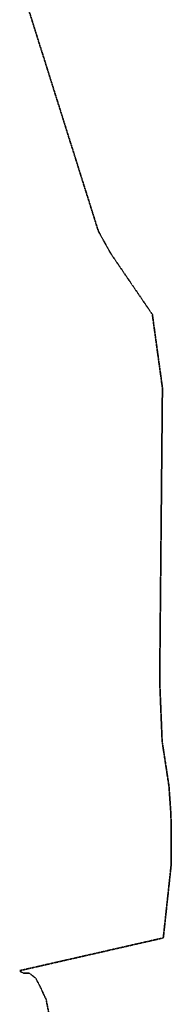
# Model space of a CAD drawing. Extents: x 6414462 to 20492237, y 5756825 to 17376351.
# Tile 4 of 127: x 6495628 to 6496221, y 5804500 to 5808353. Entities that reach past the tile are written whole.
import ezdxf

# ---------------------------------------------------------------- set-up
doc = ezdxf.new("R2010")
doc.units = 0
doc.linetypes.add('2324-2024 mdcp$0$KROPK3-2', pattern=[2.49, 1.5, -0.47, 0.05, -0.47])
doc.linetypes.add('Lipnica teren 1$0$HIDDEN2', pattern=[0.1875, 0.125, -0.0625])
doc.layers.add('2324-2024 mdcp$0$GESJEW', color=7, linetype='Continuous', lineweight=35)
doc.layers.add('Lipnica teren 1$0$demontaże', color=10, linetype='Continuous')

# ---------------------------------------------------------------- blocks, each defined once
blk = doc.blocks.new('2324-2024 mdcp')
at = {"layer": '2324-2024 mdcp$0$GESJEW', "color": 7, "linetype": '2324-2024 mdcp$0$KROPK3-2', "lineweight": 35}
blk.add_lwpolyline([(6495744.4, 5804451.9), (6495731.2, 5804518.4), (6495707.2, 5804569.7), (6495690.6, 5804601.5), (6495664.4, 5804622), (6495642.6, 5804621.9), (6495630.9, 5804627.4), (6495627.7, 5804631.2), (6496189.8, 5804759.3), (6496221.2, 5805050.1), (6496220.2, 5805217.5), (6496219.4, 5805247.8), (6496211.9, 5805354.1), (6496185.3, 5805528.7), (6496175.7, 5805764.5), (6496186.4, 5806912.2), (6496147, 5807199.3), (6495983.5, 5807439), (6495935.8, 5807525), (6495642.4, 5808456.4)], dxfattribs=at)
blk = doc.blocks.new('Lipnica teren 1')
at = {"layer": 'Lipnica teren 1$0$demontaże', "linetype": 'Lipnica teren 1$0$HIDDEN2'}
blk.add_blockref('2324-2024 mdcp', (0, 0), dxfattribs=at)

msp = doc.modelspace()

# ---------------------------------------------------------------- block references
msp.add_blockref('Lipnica teren 1', (0, 0))

doc.saveas('drawing.dxf')
